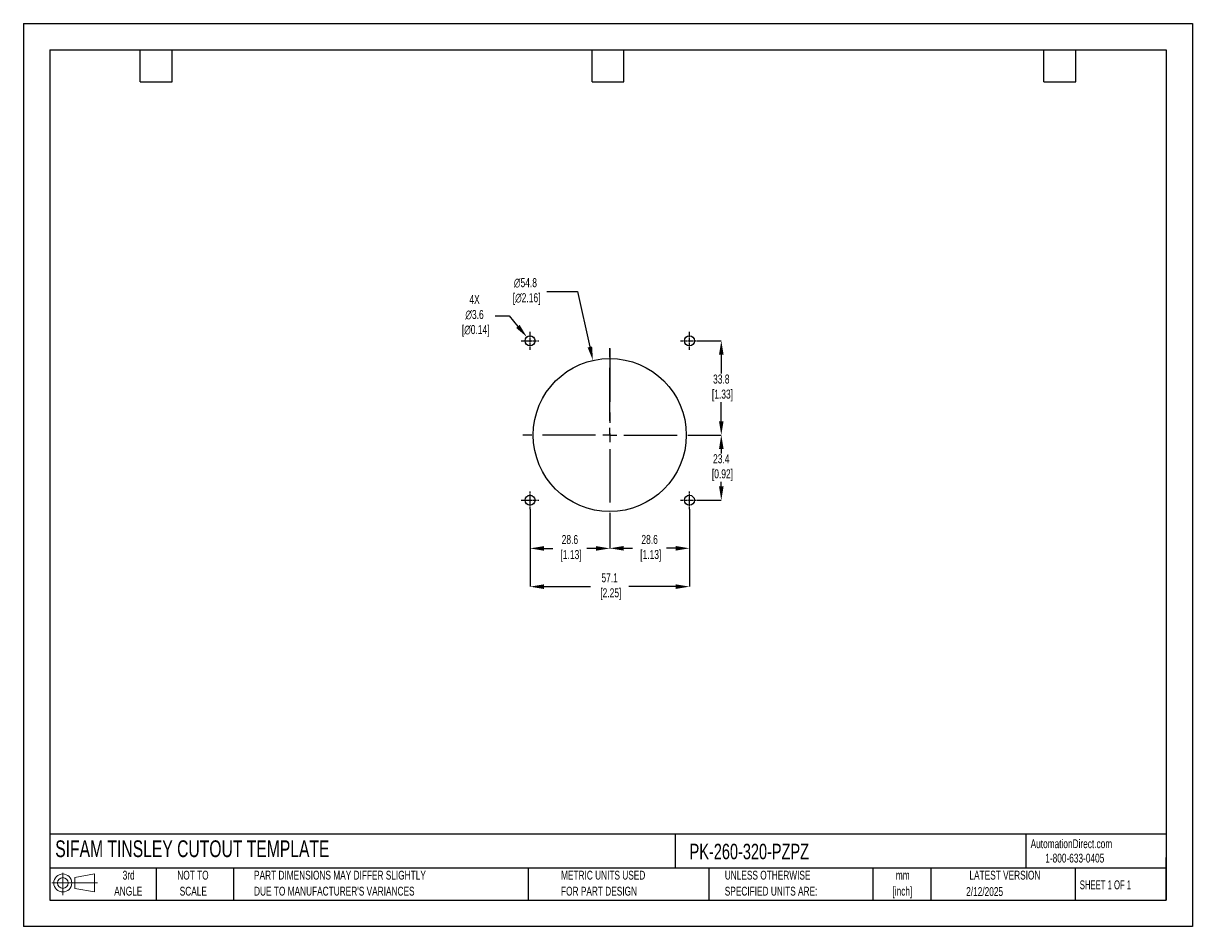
# Model space of a CAD drawing. Header units: millimetres. Extents: x 0 to 419, y 0 to 324.
import ezdxf

# ---------------------------------------------------------------- set-up
doc = ezdxf.new("R2010")
doc.units = ezdxf.units.MM
doc.header["$LTSCALE"] = 1.5
doc.header["$PDSIZE"] = -1
doc.linetypes.add('CENTERX2', pattern=[20.32, 12.7, -2.54, 2.54, -2.54])
for name, color, linetype in [('1', 7, 'Continuous'), ('CENTER', 40, 'CENTERX2'), ('SLD-DEFPOINTS', 7, 'Continuous')]:
    doc.layers.add(name, color=color, linetype=linetype)
doc.layers.add('DIMENSIONS', color=140, linetype='Continuous', lineweight=25)
doc.layers.add('TEXT', color=140, linetype='Continuous', lineweight=25)
doc.styles.add('SLDTEXTSTYLE0', font='TXT', dxfattribs={"width": 0.7})
doc.styles.add('SLDTEXTSTYLE1', font='TXT', dxfattribs={"width": 0.65})
doc.dimstyles.new('SLDDIMSTYLE0', dxfattribs={"dimtxt": 3.237012, "dimasz": 4.953, "dimexe": 0, "dimexo": 0.0625, "dimgap": 0.809253, "dimtad": 0, "dimtih": 1, "dimtoh": 1, "dimrnd": 1e-09, "dimzin": 12, "dimdsep": 46, "dimtxsty": 'SLDTEXTSTYLE0', "dimsah": 1, "dimcen": 0, "dimadec": 0, "dimazin": 3, "dimtfac": 1, "dimtofl": 0, "dimtmove": 0, "dimatfit": 3, "dimfxl": 0, "dimfrac": 2, "dimtolj": 1, "dimtzin": 12, "dimarcsym": 0})

# ---------------------------------------------------------------- blocks, each defined once
blk = doc.blocks.new('Block11')
at = {"color": 7, "linetype": 'Continuous', "lineweight": 18}
for p, q in [((0, 4.32), (16.31, 4.32)), ((3.88, 7.97), (3.88, 0)), ((8.22, 6.25), (15.26, 7.55)), ((8.22, 2.39), (8.22, 6.25)), ((15.26, 7.55), (15.26, 1.1)), ((8.22, 2.39), (15.26, 1.1))]:
    blk.add_line(p, q, dxfattribs=at)
for radius in [3.23, 1.93]:
    blk.add_circle((3.88, 4.32), radius, dxfattribs=at)
blk = doc.blocks.new('Block12')
at = {"layer": 'SLD-DEFPOINTS'}
blk.add_blockref('Block11', (0, 0), dxfattribs=at)
blk = doc.blocks.new('SW_NOTE_0_1')
at = {"layer": 'TEXT', "color": 0, "linetype": 'CENTERX2', "lineweight": 18, "char_height": 3.175, "attachment_point": 2, "style": 'SLDTEXTSTYLE0'}
for s, insert in [('mm', (4.27, 4.09)), ('[inch]', (4.14, -1.64))]:
    blk.add_mtext(s, dxfattribs=dict(at, insert=insert))
blk = doc.blocks.new('SW_NOTE_0_2')
at = {"layer": 'TEXT', "color": 0, "linetype": 'CENTERX2', "lineweight": 18, "char_height": 3.175, "attachment_point": 1, "style": 'SLDTEXTSTYLE0'}
for s, insert in [('UNLESS OTHERWISE', (0, 4.09)), ('SPECIFIED UNITS ARE:', (0, -1.64))]:
    blk.add_mtext(s, dxfattribs=dict(at, insert=insert))
blk = doc.blocks.new('SW_NOTE_0_3')
at = {"layer": 'TEXT', "color": 0, "linetype": 'CENTERX2', "lineweight": 18, "char_height": 3.175, "attachment_point": 1, "style": 'SLDTEXTSTYLE0'}
for s, insert in [('PART DIMENSIONS MAY DIFFER SLIGHTLY', (0, 4.09)), ("DUE TO MANUFACTURER'S VARIANCES", (0, -1.64))]:
    blk.add_mtext(s, dxfattribs=dict(at, insert=insert))
blk = doc.blocks.new('SW_NOTE_0_4')
at = {"layer": 'TEXT', "color": 0, "linetype": 'CENTERX2', "lineweight": 18, "char_height": 3.175, "attachment_point": 2, "style": 'SLDTEXTSTYLE0'}
for s, insert in [('NOT TO', (7.89, 4.09)), ('SCALE', (8.03, -1.64))]:
    blk.add_mtext(s, dxfattribs=dict(at, insert=insert))
blk = doc.blocks.new('SW_NOTE_0_5')
at = {"layer": 'TEXT', "color": 0, "linetype": 'CENTERX2', "lineweight": 18, "char_height": 3.175, "attachment_point": 2, "style": 'SLDTEXTSTYLE0'}
for s, insert in [('3rd', (3.47, 4.09)), ('ANGLE', (3.33, -1.64))]:
    blk.add_mtext(s, dxfattribs=dict(at, insert=insert))
blk = doc.blocks.new('SW_NOTE_0_6')
at = {"layer": 'TEXT', "color": 0, "linetype": 'CENTERX2', "lineweight": 18, "char_height": 3.175, "attachment_point": 1, "style": 'SLDTEXTSTYLE0'}
for s, insert in [('METRIC UNITS USED', (0, 4.09)), ('FOR PART DESIGN', (0, -1.64))]:
    blk.add_mtext(s, dxfattribs=dict(at, insert=insert))
blk = doc.blocks.new('SW_CENTERMARKSYMBOL_0')
at = {"layer": 'CENTER', "color": 0}
for p, q in [((0, 5.08), (0, 31.2)), ((-5.08, 0), (-31.2, 0)), ((0, 0), (-2.54, 0)), ((0, 0), (0, 2.54)), ((0, 0), (0, -2.54)), ((0, 0), (2.54, 0)), ((5.08, 0), (31.2, 0)), ((0, -5.08), (0, -31.2))]:
    blk.add_line(p, q, dxfattribs=at)
blk = doc.blocks.new('*D21')
at = {"layer": 'Defpoints', "color": 0}
for p in [(238.76, 149.69), (210.19, 145.06), (238.76, 135.64)]:
    blk.add_point(p, dxfattribs=at)
at = {"layer": 'DIMENSIONS', "color": 0, "lineweight": -2}
for p, q in [((238.76, 149.63), (238.76, 135.64)), ((210.19, 145), (210.19, 135.64)), ((215.14, 135.64), (218.38, 135.64)), ((233.81, 135.64), (230.57, 135.64))]:
    blk.add_line(p, q, dxfattribs=at)
at = {"layer": 'DIMENSIONS', "color": 0}
for points in [[(215.14, 136.47), (215.14, 134.82), (210.19, 135.64)], [(233.81, 136.47), (233.81, 134.82), (238.76, 135.64)]]:
    blk.add_solid(points, dxfattribs=at)
at = {"layer": 'DIMENSIONS', "color": 0, "insert": (224.47, 135.64), "char_height": 3.237, "attachment_point": 5, "style": 'SLDTEXTSTYLE0'}
blk.add_mtext('\\A1;28.6\\P [1.13]', dxfattribs=at)
blk = doc.blocks.new('*D22')
at = {"layer": 'Defpoints', "color": 0}
for p in [(181.61, 149.69), (238.76, 149.69), (238.76, 121.9)]:
    blk.add_point(p, dxfattribs=at)
at = {"layer": 'DIMENSIONS', "color": 0, "lineweight": -2}
for p, q in [((181.61, 149.63), (181.61, 121.9)), ((238.76, 149.63), (238.76, 121.9)), ((186.56, 121.9), (203.3, 121.9)), ((233.81, 121.9), (217, 121.9))]:
    blk.add_line(p, q, dxfattribs=at)
at = {"layer": 'DIMENSIONS', "color": 0}
for points in [[(186.56, 122.72), (186.56, 121.07), (181.61, 121.9)], [(233.81, 122.72), (233.81, 121.07), (238.76, 121.9)]]:
    blk.add_solid(points, dxfattribs=at)
at = {"layer": 'DIMENSIONS', "color": 0, "insert": (210.15, 121.9), "char_height": 3.237, "attachment_point": 5, "style": 'SLDTEXTSTYLE0'}
blk.add_mtext('\\A1;57.1\\P [2.25]', dxfattribs=at)
blk = doc.blocks.new('*D23')
at = {"layer": 'Defpoints', "color": 0}
for p in [(241.38, 176.25), (241.95, 152.88), (250.16, 152.88)]:
    blk.add_point(p, dxfattribs=at)
at = {"layer": 'DIMENSIONS', "color": 0, "lineweight": -2}
for p, q in [((241.44, 176.25), (250.16, 176.25)), ((250.16, 171.3), (250.16, 169.69)), ((250.16, 157.84), (250.16, 159.44)), ((242.01, 152.88), (250.16, 152.88))]:
    blk.add_line(p, q, dxfattribs=at)
at = {"layer": 'DIMENSIONS', "color": 0}
for points in [[(249.34, 171.3), (250.99, 171.3), (250.16, 176.25)], [(249.34, 157.84), (250.99, 157.84), (250.16, 152.88)]]:
    blk.add_solid(points, dxfattribs=at)
at = {"layer": 'DIMENSIONS', "color": 0, "insert": (250.16, 164.57), "char_height": 3.237, "attachment_point": 5, "style": 'SLDTEXTSTYLE0'}
blk.add_mtext('\\A1;23.4\\P [0.92]', dxfattribs=at)
blk = doc.blocks.new('*D24')
at = {"layer": 'Defpoints', "color": 0}
for p in [(241.95, 210.03), (241.38, 176.25), (250.16, 176.25)]:
    blk.add_point(p, dxfattribs=at)
at = {"layer": 'DIMENSIONS', "color": 0, "lineweight": -2}
for p, q in [((242.01, 210.03), (250.16, 210.03)), ((250.16, 205.08), (250.16, 198.27)), ((250.16, 181.21), (250.16, 188.02)), ((241.44, 176.25), (250.16, 176.25))]:
    blk.add_line(p, q, dxfattribs=at)
at = {"layer": 'DIMENSIONS', "color": 0}
for points in [[(249.34, 205.08), (250.99, 205.08), (250.16, 210.03)], [(249.34, 181.21), (250.99, 181.21), (250.16, 176.25)]]:
    blk.add_solid(points, dxfattribs=at)
at = {"layer": 'DIMENSIONS', "color": 0, "insert": (250.16, 193.14), "char_height": 3.237, "attachment_point": 5, "style": 'SLDTEXTSTYLE0'}
blk.add_mtext('\\A1;33.8\\P [1.33]', dxfattribs=at)
blk = doc.blocks.new('*D25')
at = {"layer": 'Defpoints', "color": 0}
for p in [(181.61, 149.69), (210.19, 145.06), (181.61, 135.61)]:
    blk.add_point(p, dxfattribs=at)
at = {"layer": 'DIMENSIONS', "color": 0, "lineweight": -2}
for p, q in [((181.61, 149.63), (181.61, 135.61)), ((210.19, 145), (210.19, 135.61)), ((186.56, 135.61), (189.8, 135.61)), ((205.23, 135.61), (201.99, 135.61))]:
    blk.add_line(p, q, dxfattribs=at)
at = {"layer": 'DIMENSIONS', "color": 0}
for points in [[(186.56, 136.43), (186.56, 134.78), (181.61, 135.61)], [(205.23, 136.43), (205.23, 134.78), (210.19, 135.61)]]:
    blk.add_solid(points, dxfattribs=at)
at = {"layer": 'DIMENSIONS', "color": 0, "insert": (195.9, 135.61), "char_height": 3.237, "attachment_point": 5, "style": 'SLDTEXTSTYLE0'}
blk.add_mtext('\\A1;28.6\\P [1.13]', dxfattribs=at)
blk = doc.blocks.new('*D26')
at = {"layer": 'Defpoints', "color": 0}
for p in [(204.15, 203.01), (216.22, 149.5)]:
    blk.add_point(p, dxfattribs=at)
at = {"layer": 'DIMENSIONS', "color": 0, "lineweight": -2}
for p, q in [((187.58, 227.7), (198.57, 227.7)), ((198.57, 227.7), (203.06, 207.84))]:
    blk.add_line(p, q, dxfattribs=at)
at = {"layer": 'DIMENSIONS', "color": 0}
blk.add_solid([(203.86, 208.02), (202.25, 207.66), (204.15, 203.01)], dxfattribs=at)
at = {"layer": 'DIMENSIONS', "color": 0, "insert": (179.97, 227.7), "char_height": 3.237, "attachment_point": 5, "style": 'SLDTEXTSTYLE0'}
blk.add_mtext('\\A1;∅54.8\\P [∅2.16]', dxfattribs=at)
blk = doc.blocks.new('*D27')
at = {"layer": 'Defpoints', "color": 0}
for p in [(180.47, 211.4), (182.76, 208.67)]:
    blk.add_point(p, dxfattribs=at)
at = {"layer": 'DIMENSIONS', "color": 0, "lineweight": -2}
for p, q in [((169.14, 218.98), (174.09, 218.98)), ((174.09, 218.98), (177.28, 215.19))]:
    blk.add_line(p, q, dxfattribs=at)
at = {"layer": 'DIMENSIONS', "color": 0}
blk.add_solid([(177.91, 215.72), (176.65, 214.66), (180.47, 211.4)], dxfattribs=at)
at = {"layer": 'DIMENSIONS', "color": 0, "insert": (161.72, 218.98), "char_height": 3.237, "attachment_point": 5, "style": 'SLDTEXTSTYLE0'}
blk.add_mtext('\\A1;4X\\P∅3.6\\P [∅0.14]', dxfattribs=at)

msp = doc.modelspace()

# ---------------------------------------------------------------- linework, layer by layer
at = {"color": 7, "linetype": 'Continuous'}
for p, q in [((0, 323.85), (0, 0)), ((0, 323.85), (419.1, 323.85)), ((419.1, 323.85), (419.1, 0)), ((419.1, 0), (0, 0))]:
    msp.add_line(p, q, dxfattribs=at)
at = {"layer": '1', "color": 1, "linetype": 'Continuous'}
for centre, radius in [((181.61, 210.03), 1.78), ((238.76, 210.03), 1.78), ((210.19, 176.25), 27.43), ((181.61, 152.88), 1.78), ((238.76, 152.88), 1.78)]:
    msp.add_circle(centre, radius, dxfattribs=at)
at = {"layer": 'CENTER', "ltscale": 0.05}
for p, q in [((178.42, 210.03), (184.8, 210.03)), ((181.61, 206.84), (181.61, 213.22)), ((235.57, 210.03), (241.95, 210.03)), ((238.76, 206.84), (238.76, 213.22)), ((181.61, 149.69), (181.61, 156.07)), ((238.76, 149.69), (238.76, 156.07)), ((178.42, 152.88), (184.8, 152.88)), ((235.57, 152.88), (241.95, 152.88))]:
    msp.add_line(p, q, dxfattribs=at)
at = {"layer": 'CENTER'}
msp.add_line((210.19, 207.25), (210.19, 176.25), dxfattribs=at)
at = {"layer": 'TEXT'}
for p, q in [((9.52, 314.32), (409.57, 314.32)), ((9.52, 314.32), (9.52, 9.52)), ((41.91, 302.89), (41.91, 314.32)), ((53.34, 302.89), (53.34, 314.32)), ((203.83, 302.89), (203.83, 314.32)), ((215.26, 302.89), (215.26, 314.32)), ((365.76, 302.89), (365.76, 314.32)), ((377.19, 302.89), (377.19, 314.32)), ((409.57, 314.32), (409.57, 9.52)), ((41.91, 302.89), (53.34, 302.89)), ((203.83, 302.89), (215.26, 302.89)), ((365.76, 302.89), (377.19, 302.89)), ((409.57, 33.19), (9.52, 33.19)), ((233.64, 33.19), (233.64, 20.95)), ((359.36, 33.19), (359.36, 20.95)), ((409.57, 9.52), (409.57, 24.77)), ((409.57, 20.95), (9.52, 20.95)), ((47.62, 20.95), (47.62, 9.52)), ((75.32, 20.95), (75.32, 9.52)), ((180.97, 20.95), (180.97, 9.52)), ((245.67, 20.95), (245.67, 9.52)), ((304.54, 20.95), (304.54, 9.52)), ((325.22, 20.95), (325.22, 9.52)), ((377.02, 20.95), (377.02, 9.52)), ((9.52, 9.52), (409.57, 9.52))]:
    msp.add_line(p, q, dxfattribs=at)

# ---------------------------------------------------------------- block references
at = {"layer": 'CENTER'}
msp.add_blockref('SW_CENTERMARKSYMBOL_0', (210.19, 176.25), dxfattribs=at)
at = {"layer": 'SLD-DEFPOINTS'}
msp.add_blockref('Block12', (10.26, 11.33), dxfattribs=at)
at = {"layer": 'TEXT', "linetype": 'CENTERX2', "lineweight": 18}
for name, p in [('SW_NOTE_0_5', (34.27, 15.95)), ('SW_NOTE_0_4', (52.89, 15.95)), ('SW_NOTE_0_3', (82.68, 15.95)), ('SW_NOTE_0_6', (192.72, 15.95)), ('SW_NOTE_0_2', (251.41, 15.95)), ('SW_NOTE_0_1', (310.93, 15.95))]:
    msp.add_blockref(name, p, dxfattribs=at)

# ---------------------------------------------------------------- texts
at = {"layer": 'TEXT', "linetype": 'CENTERX2', "lineweight": 25, "attachment_point": 1, "style": 'SLDTEXTSTYLE0'}
for s, insert, char_height in [('SIFAM TINSLEY CUTOUT TEMPLATE', (11.42, 30.93), 6), ('PK-260-320-PZPZ', (238.81, 29.71), 5.5562)]:
    msp.add_mtext(s, dxfattribs=dict(at, insert=insert, char_height=char_height))
at = {"layer": 'TEXT', "linetype": 'CENTERX2', "lineweight": 18, "char_height": 3.175}
for s, insert, attachment_point, style in [('AutomationDirect.com', (361.04, 31.31), 1, 'SLDTEXTSTYLE0'), ('1-800-633-0405', (366.29, 26.16), 1, 'SLDTEXTSTYLE0'), ('LATEST VERSION', (351.83, 20.05), 2, 'SLDTEXTSTYLE0'), ('2/12/2025', (344.55, 14.16), 2, 'SLDTEXTSTYLE0'), ('SHEET 1 OF 1', (378.66, 16.58), 1, 'SLDTEXTSTYLE1')]:
    msp.add_mtext(s, dxfattribs=dict(at, insert=insert, attachment_point=attachment_point, style=style))

# ---------------------------------------------------------------- dimensions: what is measured, and where the dimension line sits
at = {"layer": 'DIMENSIONS'}
dim = msp.add_diameter_dim_2p(p1=(216.2223, 149.5016), p2=(204.1483, 203.0062), text='<>\\P[]', dimstyle='SLDDIMSTYLE0', override={"dimdec": 1}, dxfattribs=at)
dim.commit()
dim.dimension.update_dxf_attribs({"geometry": '*D26', "text_midpoint": (179.9726, 227.704), "dimtype": 163})
dim = msp.add_diameter_dim_2p(p1=(182.76, 208.67), p2=(180.47, 211.4), text='4X\\P<>\\P[]', dimstyle='SLDDIMSTYLE0', override={"dimdec": 1}, dxfattribs=at)
dim.commit()
dim.dimension.update_dxf_attribs({"geometry": '*D27', "text_midpoint": (161.72, 218.98)})
for base, p1, p2, picture, middle in [((250.16, 176.25), (241.95, 210.03), (241.38, 176.25), '*D24', (250.16, 193.14)), ((250.16, 152.88), (241.38, 176.25), (241.95, 152.88), '*D23', (250.16, 164.57))]:
    dim = msp.add_linear_dim(base=base, p1=p1, p2=p2, angle=90, text='<>\\P[]', dimstyle='SLDDIMSTYLE0', override={"dimdec": 1}, dxfattribs=at)
    dim.commit()
    dim.dimension.update_dxf_attribs({"geometry": picture, "text_midpoint": middle})
dim = msp.add_linear_dim(base=(238.76030829, 121.89690115), p1=(181.61030829, 149.69382472), p2=(238.76030829, 149.69382472), text='<>\\P[]', dimstyle='SLDDIMSTYLE0', override={"dimdec": 1}, dxfattribs=at)
dim.commit()
dim.dimension.update_dxf_attribs({"geometry": '*D22', "text_midpoint": (210.14810518, 121.89690115), "dimtype": 160})
for base, p2, picture, middle in [((181.61, 135.61), (181.61, 149.69), '*D25', (195.9, 135.61)), ((238.76, 135.64), (238.76, 149.69), '*D21', (224.47, 135.64))]:
    dim = msp.add_linear_dim(base=base, p1=(210.19, 145.06), p2=p2, text='<>\\P[]', dimstyle='SLDDIMSTYLE0', override={"dimdec": 1}, dxfattribs=at)
    dim.commit()
    dim.dimension.update_dxf_attribs({"geometry": picture, "text_midpoint": middle})

doc.saveas('drawing.dxf')
